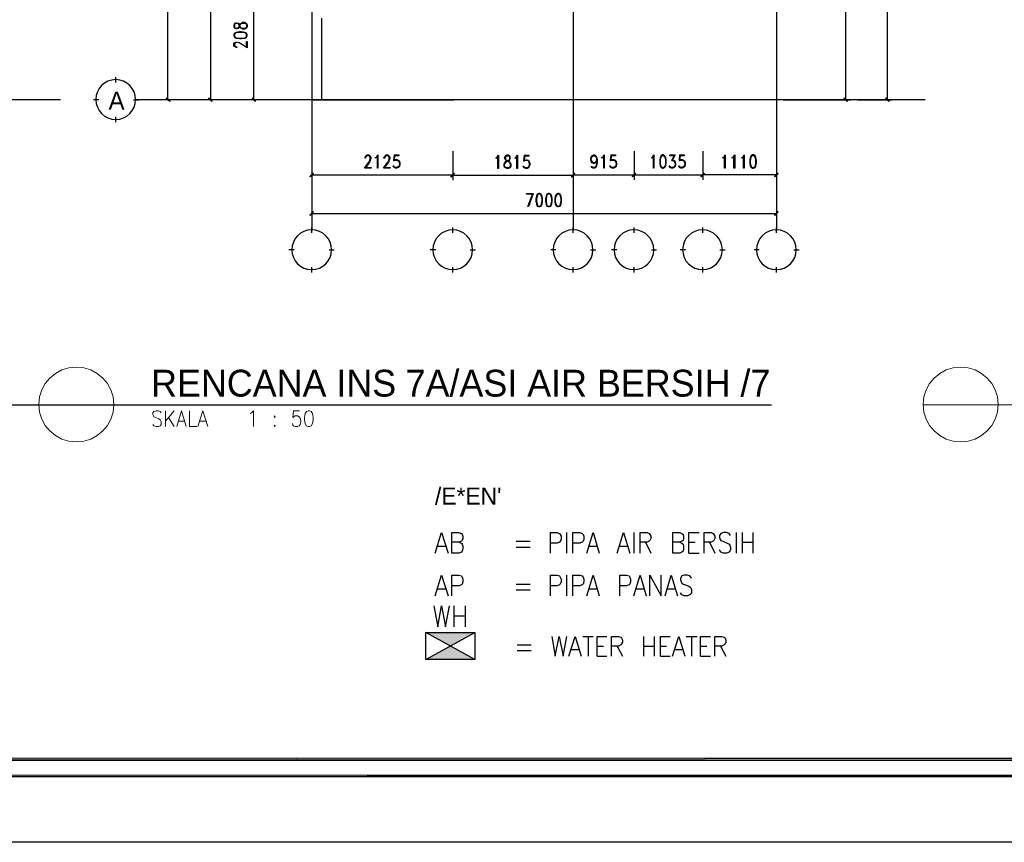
# Model space of a CAD drawing. Header units: millimetres. Extents: x 0 to 420, y 0 to 297.
# Tile 2 of 88: x 133 to 252, y 0 to 99. Entities that reach past the tile are written whole.
import ezdxf

# ---------------------------------------------------------------- set-up
doc = ezdxf.new("R2010")
doc.units = ezdxf.units.MM
for name, color, linetype in [('FILL_000000', 7, 'Continuous'), ('LINE_000000', 7, 'Continuous'), ('TEXT', 7, 'Continuous')]:
    doc.layers.add(name, color=color, linetype=linetype)

msp = doc.modelspace()

# ---------------------------------------------------------------- hatches: boundary and pattern name
at = {"layer": 'FILL_000000'}
h = msp.add_hatch(color=7, dxfattribs=at)
h.dxf.hatch_style = 1
h.paths.add_polyline_path([(151.13, 89.58), (151.09, 89.53), (151.55, 89.2), (151.13, 89.58)])
h = msp.add_hatch(color=7, dxfattribs=at)
h.dxf.hatch_style = 1
h.paths.add_polyline_path([(151.09, 89.53), (151.55, 89.2), (151.51, 89.15), (151.09, 89.53)])
h = msp.add_hatch(color=7, dxfattribs=at)
h.dxf.hatch_style = 1
h.paths.add_polyline_path([(156.21, 89.58), (156.17, 89.53), (156.63, 89.2), (156.21, 89.58)])
h = msp.add_hatch(color=7, dxfattribs=at)
h.dxf.hatch_style = 1
h.paths.add_polyline_path([(156.17, 89.53), (156.63, 89.2), (156.59, 89.15), (156.17, 89.53)])
h = msp.add_hatch(color=7, dxfattribs=at)
h.dxf.hatch_style = 1
h.paths.add_polyline_path([(161.46, 89.58), (161.42, 89.53), (161.84, 89.2), (161.46, 89.58)])
h = msp.add_hatch(color=7, dxfattribs=at)
h.dxf.hatch_style = 1
h.paths.add_polyline_path([(161.42, 89.53), (161.84, 89.2), (161.8, 89.15), (161.42, 89.53)])
h = msp.add_hatch(color=7, dxfattribs=at)
h.dxf.hatch_style = 1
h.paths.add_polyline_path([(232.66, 89.58), (232.62, 89.53), (233.09, 89.2), (232.66, 89.58)])
h = msp.add_hatch(color=7, dxfattribs=at)
h.dxf.hatch_style = 1
h.paths.add_polyline_path([(232.62, 89.53), (233.09, 89.2), (233.05, 89.15), (232.62, 89.53)])
h = msp.add_hatch(color=7, dxfattribs=at)
h.dxf.hatch_style = 1
h.paths.add_polyline_path([(237.7, 89.58), (237.66, 89.53), (238.08, 89.2), (237.7, 89.58)])
h = msp.add_hatch(color=7, dxfattribs=at)
h.dxf.hatch_style = 1
h.paths.add_polyline_path([(237.66, 89.53), (238.08, 89.2), (238.04, 89.15), (237.66, 89.53)])
h = msp.add_hatch(color=7, dxfattribs=at)
h.dxf.hatch_style = 1
h.paths.add_polyline_path([(168.78, 80.52), (168.4, 80.09), (168.36, 80.14), (168.78, 80.52)])
h = msp.add_hatch(color=7, dxfattribs=at)
h.dxf.hatch_style = 1
h.paths.add_polyline_path([(168.83, 80.48), (168.78, 80.52), (168.4, 80.09), (168.83, 80.48)])
h = msp.add_hatch(color=7, dxfattribs=at)
h.dxf.hatch_style = 1
h.paths.add_polyline_path([(185.34, 80.14), (185.38, 80.09), (185.76, 80.52), (185.34, 80.14)])
h = msp.add_hatch(color=7, dxfattribs=at)
h.dxf.hatch_style = 1
h.paths.add_polyline_path([(185.76, 80.52), (185.38, 80.05), (185.34, 80.09), (185.76, 80.52)])
h = msp.add_hatch(color=7, dxfattribs=at)
h.dxf.hatch_style = 1
h.paths.add_polyline_path([(185.38, 80.09), (185.76, 80.52), (185.8, 80.48), (185.38, 80.09)])
h = msp.add_hatch(color=7, dxfattribs=at)
h.dxf.hatch_style = 1
h.paths.add_polyline_path([(185.8, 80.48), (185.76, 80.52), (185.38, 80.05), (185.8, 80.48)])
h = msp.add_hatch(color=7, dxfattribs=at)
h.dxf.hatch_style = 1
h.paths.add_polyline_path([(200.24, 80.52), (199.9, 80.09), (199.86, 80.14), (200.24, 80.52)])
h = msp.add_hatch(color=7, dxfattribs=at)
h.dxf.hatch_style = 1
h.paths.add_polyline_path([(199.86, 80.09), (199.9, 80.05), (200.24, 80.52), (199.86, 80.09)])
h = msp.add_hatch(color=7, dxfattribs=at)
h.dxf.hatch_style = 1
h.paths.add_polyline_path([(200.28, 80.48), (200.24, 80.52), (199.9, 80.09), (200.28, 80.48)])
h = msp.add_hatch(color=7, dxfattribs=at)
h.dxf.hatch_style = 1
h.paths.add_polyline_path([(199.9, 80.05), (200.24, 80.52), (200.28, 80.48), (199.9, 80.05)])
h = msp.add_hatch(color=7, dxfattribs=at)
h.dxf.hatch_style = 1
h.paths.add_polyline_path([(207.18, 80.14), (207.22, 80.09), (207.56, 80.52), (207.18, 80.14)])
h = msp.add_hatch(color=7, dxfattribs=at)
h.dxf.hatch_style = 1
h.paths.add_polyline_path([(207.56, 80.52), (207.22, 80.09), (207.18, 80.14), (207.56, 80.52)])
h = msp.add_hatch(color=7, dxfattribs=at)
h.dxf.hatch_style = 1
h.paths.add_polyline_path([(207.22, 80.09), (207.56, 80.52), (207.6, 80.48), (207.22, 80.09)])
h = msp.add_hatch(color=7, dxfattribs=at)
h.dxf.hatch_style = 1
h.paths.add_polyline_path([(207.6, 80.48), (207.56, 80.52), (207.22, 80.09), (207.6, 80.48)])
h = msp.add_hatch(color=7, dxfattribs=at)
h.dxf.hatch_style = 1
h.paths.add_polyline_path([(215.43, 80.14), (215.48, 80.09), (215.82, 80.52), (215.43, 80.14)])
h = msp.add_hatch(color=7, dxfattribs=at)
h.dxf.hatch_style = 1
h.paths.add_polyline_path([(215.82, 80.52), (215.48, 80.09), (215.43, 80.14), (215.82, 80.52)])
h = msp.add_hatch(color=7, dxfattribs=at)
h.dxf.hatch_style = 1
h.paths.add_polyline_path([(215.48, 80.09), (215.82, 80.52), (215.86, 80.48), (215.48, 80.09)])
h = msp.add_hatch(color=7, dxfattribs=at)
h.dxf.hatch_style = 1
h.paths.add_polyline_path([(215.86, 80.48), (215.82, 80.52), (215.48, 80.09), (215.86, 80.48)])
h = msp.add_hatch(color=7, dxfattribs=at)
h.dxf.hatch_style = 1
h.paths.add_polyline_path([(224.28, 80.14), (224.32, 80.09), (224.71, 80.52), (224.28, 80.14)])
h = msp.add_hatch(color=7, dxfattribs=at)
h.dxf.hatch_style = 1
h.paths.add_polyline_path([(224.32, 80.09), (224.71, 80.52), (224.75, 80.48), (224.32, 80.09)])
h = msp.add_hatch(color=7, dxfattribs=at)
h.dxf.hatch_style = 1
h.paths.add_polyline_path([(168.78, 75.9), (168.4, 75.44), (168.36, 75.48), (168.78, 75.9)])
h = msp.add_hatch(color=7, dxfattribs=at)
h.dxf.hatch_style = 1
h.paths.add_polyline_path([(168.83, 75.86), (168.78, 75.9), (168.4, 75.44), (168.83, 75.86)])
h = msp.add_hatch(color=7, dxfattribs=at)
h.dxf.hatch_style = 1
h.paths.add_polyline_path([(224.28, 75.48), (224.32, 75.44), (224.71, 75.9), (224.28, 75.48)])
h = msp.add_hatch(color=7, dxfattribs=at)
h.dxf.hatch_style = 1
h.paths.add_polyline_path([(224.32, 75.44), (224.71, 75.9), (224.75, 75.86), (224.32, 75.44)])
h = msp.add_hatch(color=7, dxfattribs=at)
h.dxf.hatch_style = 1
h.paths.add_polyline_path([(182.33, 25.23), (185.29, 23.62), (188.21, 25.23), (182.33, 25.23)])
h = msp.add_hatch(color=7, dxfattribs=at)
h.dxf.hatch_style = 1
h.paths.add_polyline_path([(185.29, 23.62), (188.21, 25.23), (182.33, 25.23), (185.29, 23.62)])
h = msp.add_hatch(color=7, dxfattribs=at)
h.dxf.hatch_style = 1
h.paths.add_polyline_path([(182.33, 22.01), (185.29, 23.62), (188.21, 22.01), (182.33, 22.01)])
h = msp.add_hatch(color=7, dxfattribs=at)
h.dxf.hatch_style = 1
h.paths.add_polyline_path([(185.29, 23.62), (188.21, 22.01), (182.33, 22.01), (185.29, 23.62)])
h = msp.add_hatch(color=7, dxfattribs=at)
h.dxf.hatch_style = 1
h.paths.add_polyline_path([(19.64, 10.12), (19.43, 9.86), (363.18, 10.12), (19.64, 10.12)])
h = msp.add_hatch(color=7, dxfattribs=at)
h.dxf.hatch_style = 1
h.paths.add_polyline_path([(19.43, 9.86), (363.18, 10.12), (363.18, 9.86), (19.43, 9.86)])
h = msp.add_hatch(color=7, dxfattribs=at)
h.dxf.hatch_style = 1
h.paths.add_polyline_path([(17.65, 8.09), (17.4, 7.87), (412.07, 8.09), (17.65, 8.09)])
h = msp.add_hatch(color=7, dxfattribs=at)
h.dxf.hatch_style = 1
h.paths.add_polyline_path([(17.4, 7.87), (412.07, 8.09), (412.28, 7.87), (17.4, 7.87)])

# ---------------------------------------------------------------- linework, layer by layer
at = {"layer": 'LINE_000000', "lineweight": 25}
for p, q in [((168.61, 226.57), (168.61, 73.7)), ((224.54, 226.57), (224.54, 73.7)), ((200.07, 219.37), (200.07, 73.7)), ((151.3, 89.37), (151.3, 217.21)), ((232.88, 89.37), (232.88, 129.92)), ((237.87, 89.37), (237.87, 129.92)), ((156.42, 121.92), (156.42, 89.37)), ((161.63, 89.37), (161.63, 106)), ((160.74, 98.42), (160.57, 98.59)), ((168.61, 99.19), (168.61, 89.37)), ((160.57, 97.92), (160.74, 98.09)), ((145.03, 91.44), (145.03, 92.07)), ((138.35, 89.37), (27.69, 89.37)), ((142.96, 89.37), (142.32, 89.37)), ((147.15, 89.37), (147.79, 89.37)), ((242.44, 89.37), (147.45, 89.37)), ((155.02, 89.37), (150.71, 89.37)), ((160.23, 89.37), (155.79, 89.37)), ((167.81, 89.37), (161.04, 89.37)), ((169.8, 89.37), (185.76, 89.37)), ((225.34, 89.37), (233.47, 89.37)), ((234.27, 89.37), (238.46, 89.37)), ((145.03, 86.66), (145.03, 87.29)), ((168.61, 83.18), (168.61, 79.71)), ((185.59, 83.18), (185.59, 79.71)), ((185.59, 83.18), (185.59, 79.67)), ((200.07, 83.18), (200.07, 79.71)), ((200.07, 83.18), (200.07, 79.67)), ((207.39, 83.18), (207.39, 79.71)), ((207.39, 83.18), (207.39, 79.71)), ((215.65, 83.18), (215.65, 79.71)), ((215.65, 83.18), (215.65, 79.71)), ((224.54, 83.18), (224.54, 79.71)), ((178.52, 82.72), (178.43, 82.04)), ((194.18, 82.68), (194.1, 82)), ((204.6, 82.72), (204.51, 82.04)), ((212.3, 82.72), (211.88, 82.04)), ((212.85, 82.72), (212.81, 82.04)), ((178.6, 81.2), (178.43, 81.32)), ((191.81, 81.32), (191.98, 81.15)), ((192.32, 81.15), (192.49, 81.32)), ((194.27, 81.15), (194.1, 81.32)), ((204.68, 81.2), (204.51, 81.32)), ((211.84, 81.2), (211.67, 81.32)), ((212.98, 81.2), (212.81, 81.32)), ((168.61, 80.31), (185.59, 80.31)), ((200.07, 80.26), (185.59, 80.26)), ((200.07, 80.31), (207.39, 80.31)), ((207.39, 80.31), (215.65, 80.31)), ((224.54, 80.31), (215.65, 80.31)), ((168.61, 79.12), (168.61, 75.1)), ((224.54, 79.12), (224.54, 75.1)), ((168.61, 75.69), (224.54, 75.69)), ((168.61, 73.36), (168.61, 74)), ((185.59, 73.36), (185.59, 74)), ((200.07, 73.36), (200.07, 74)), ((207.39, 73.36), (207.39, 74)), ((215.65, 73.36), (215.65, 74)), ((224.54, 73.36), (224.54, 74)), ((166.5, 71.29), (165.86, 71.29)), ((170.69, 71.29), (171.32, 71.29)), ((183.52, 71.29), (182.84, 71.29)), ((187.66, 71.29), (188.3, 71.29)), ((197.99, 71.29), (197.36, 71.29)), ((202.14, 71.29), (202.78, 71.29)), ((205.32, 71.29), (204.68, 71.29)), ((209.47, 71.29), (210.1, 71.29)), ((213.57, 71.29), (212.94, 71.29)), ((217.72, 71.29), (218.36, 71.29)), ((222.46, 71.29), (221.83, 71.29)), ((226.61, 71.29), (227.25, 71.29)), ((168.61, 68.58), (168.61, 69.22)), ((185.59, 68.58), (185.59, 69.22)), ((200.07, 68.58), (200.07, 69.22)), ((207.39, 68.58), (207.39, 69.22)), ((215.65, 68.58), (215.65, 69.22)), ((224.54, 68.58), (224.54, 69.22)), ((36.45, 52.66), (223.94, 52.66)), ((199.26, 37.3), (199.26, 34.8)), ((207.35, 37.3), (207.35, 34.8)), ((219.67, 37.3), (219.67, 34.8)), ((220.39, 37.3), (220.39, 34.8)), ((221.7, 37.3), (221.7, 34.8)), ((183.77, 35.64), (184.7, 35.64)), ((193.21, 36.24), (194.9, 36.24)), ((201.97, 35.64), (202.95, 35.64)), ((205.66, 35.64), (206.59, 35.64)), ((208.75, 36.11), (209.42, 34.8)), ((214, 36.11), (214.76, 36.11)), ((216.45, 36.11), (217.13, 34.8)), ((220.39, 36.11), (221.7, 36.11)), ((193.21, 35.52), (194.9, 35.52)), ((214, 34.8), (215.22, 34.8)), ((199.26, 32.13), (199.26, 29.68)), ((193.21, 31.07), (194.9, 31.07)), ((183.77, 30.52), (184.7, 30.52)), ((193.21, 30.4), (194.9, 30.4)), ((201.97, 30.52), (202.95, 30.52)), ((207.65, 30.52), (208.58, 30.52)), ((211.37, 30.52), (212.3, 30.52)), ((185.72, 28.45), (185.72, 25.95)), ((187.07, 28.45), (187.07, 25.95)), ((185.72, 27.26), (187.07, 27.26)), ((182.33, 22.01), (188.21, 25.23)), ((193.34, 23.75), (194.99, 23.75)), ((201.21, 24.77), (202.48, 24.77)), ((201.85, 24.77), (201.85, 22.39)), ((208.53, 24.77), (208.53, 22.39)), ((209.8, 24.77), (209.8, 22.39)), ((213.66, 24.77), (214.97, 24.77)), ((214.29, 24.77), (214.29, 22.39)), ((193.34, 23.07), (194.99, 23.07)), ((199.86, 23.2), (200.74, 23.2)), ((202.95, 23.62), (203.71, 23.62)), ((205.36, 23.62), (205.99, 22.39)), ((208.53, 23.62), (209.8, 23.62)), ((210.57, 23.62), (211.29, 23.62)), ((212.3, 23.2), (213.19, 23.2)), ((215.39, 23.62), (216.15, 23.62)), ((217.81, 23.62), (218.44, 22.39)), ((202.95, 22.39), (204.13, 22.39)), ((210.57, 22.39), (211.75, 22.39)), ((215.39, 22.39), (216.58, 22.39))]:
    msp.add_line(p, q, dxfattribs=at)
at = {"layer": 'LINE_000000', "lineweight": 18}
for p, q in [((135.76, 52.66), (149.27, 52.66)), ((242.19, 52.66), (255.69, 52.66)), ((151, 51.94), (151, 50.04)), ((152.06, 51.94), (151, 50.67)), ((151.38, 51.14), (152.06, 50.04)), ((152.57, 50.67), (153.29, 50.67)), ((155.11, 50.67), (155.87, 50.67))]:
    msp.add_line(p, q, dxfattribs=at)
at = {"layer": 'LINE_000000', "lineweight": 25}
for points in [[(0.21, 0), (0.21, 296.93), (420.16, 296.93), (420.16, 0), (0.21, 0)], [(159.22, 98.13), (159.3, 97.96), (159.47, 97.92), (159.6, 97.92), (159.77, 97.96), (159.85, 98.04), (159.89, 98.13), (159.98, 98.38), (160.06, 98.51), (160.15, 98.55), (160.27, 98.59), (160.53, 98.59), (160.66, 98.55), (160.74, 98.38), (160.74, 98.13), (160.66, 97.96), (160.53, 97.92), (160.27, 97.92), (160.15, 97.96), (160.06, 98.04), (159.98, 98.13), (159.89, 98.38), (159.85, 98.51), (159.77, 98.55), (159.6, 98.59), (159.47, 98.59), (159.3, 98.55), (159.22, 98.38), (159.22, 98.13)], [(159.22, 97.07), (159.3, 96.9), (159.51, 96.77), (159.89, 96.73), (160.15, 96.73), (160.53, 96.77), (160.74, 96.9), (160.82, 97.07), (160.82, 97.2), (160.74, 97.37), (160.53, 97.45), (160.15, 97.54), (159.89, 97.54), (159.51, 97.45), (159.3, 97.37), (159.22, 97.2), (159.22, 97.07)], [(147.4, 89.39), (147.36, 89.87), (147.22, 90.32), (147, 90.72), (146.7, 91.08), (146.35, 91.37), (145.94, 91.59), (145.49, 91.73), (145.01, 91.78), (144.53, 91.73), (144.08, 91.59), (143.68, 91.37), (143.32, 91.08), (143.03, 90.72), (142.81, 90.32), (142.67, 89.87), (142.62, 89.39), (142.67, 88.9), (142.81, 88.46), (143.03, 88.05), (143.32, 87.7), (143.68, 87.4), (144.08, 87.18), (144.53, 87.04), (145.01, 86.99), (145.49, 87.04), (145.94, 87.18), (146.35, 87.4), (146.7, 87.7), (147, 88.05), (147.22, 88.46), (147.36, 88.9), (147.4, 89.39)], [(176.57, 81.11), (176.53, 81.11), (176.53, 82.55), (176.4, 82.42), (176.28, 82.34), (176.28, 82.42), (176.4, 82.47), (176.57, 82.72), (176.57, 81.11)], [(191.09, 81.07), (191.01, 81.07), (191.01, 82.51), (190.92, 82.38), (190.8, 82.3), (190.8, 82.38), (190.92, 82.47), (191.09, 82.68), (191.09, 81.07)], [(192.07, 82.68), (191.9, 82.59), (191.81, 82.47), (191.81, 82.3), (191.9, 82.13), (191.94, 82.08), (192.07, 82), (192.28, 81.92), (192.41, 81.83), (192.45, 81.75), (192.49, 81.62), (192.49, 81.36), (192.45, 81.24), (192.28, 81.15), (192.07, 81.15), (191.9, 81.24), (191.81, 81.36), (191.81, 81.62), (191.9, 81.75), (191.94, 81.83), (192.07, 81.92), (192.28, 82), (192.41, 82.08), (192.45, 82.13), (192.49, 82.3), (192.49, 82.47), (192.45, 82.59), (192.28, 82.68), (192.07, 82.68)], [(193.38, 81.07), (193.29, 81.07), (193.29, 82.51), (193.21, 82.38), (193.08, 82.3), (193.08, 82.38), (193.21, 82.47), (193.38, 82.68), (193.38, 81.07)], [(203.79, 81.11), (203.75, 81.11), (203.75, 82.55), (203.62, 82.42), (203.5, 82.34), (203.5, 82.42), (203.62, 82.47), (203.79, 82.72), (203.79, 81.11)], [(209.76, 81.11), (209.72, 81.11), (209.72, 82.55), (209.59, 82.42), (209.51, 82.34), (209.51, 82.42), (209.59, 82.47), (209.76, 82.72), (209.76, 81.11)], [(210.82, 82.72), (210.65, 82.63), (210.52, 82.42), (210.48, 82.04), (210.48, 81.79), (210.52, 81.41), (210.65, 81.2), (210.82, 81.11), (210.9, 81.11), (211.07, 81.2), (211.2, 81.41), (211.24, 81.79), (211.24, 82.04), (211.2, 82.42), (211.07, 82.63), (210.9, 82.72), (210.82, 82.72)], [(218.36, 81.11), (218.27, 81.11), (218.27, 82.55), (218.19, 82.42), (218.06, 82.34), (218.06, 82.42), (218.19, 82.47), (218.36, 82.72), (218.36, 81.11)], [(219.5, 81.11), (219.41, 81.11), (219.41, 82.55), (219.33, 82.42), (219.2, 82.34), (219.2, 82.42), (219.33, 82.47), (219.5, 82.72), (219.5, 81.11)], [(220.64, 81.11), (220.56, 81.11), (220.56, 82.55), (220.47, 82.42), (220.35, 82.34), (220.35, 82.42), (220.47, 82.47), (220.64, 82.72), (220.64, 81.11)], [(221.66, 82.72), (221.49, 82.63), (221.36, 82.42), (221.32, 82.04), (221.32, 81.79), (221.36, 81.41), (221.49, 81.2), (221.66, 81.11), (221.78, 81.11), (221.95, 81.2), (222.04, 81.41), (222.12, 81.79), (222.12, 82.04), (222.04, 82.42), (221.95, 82.63), (221.78, 82.72), (221.66, 82.72)], [(195.92, 78.06), (195.75, 77.98), (195.66, 77.77), (195.58, 77.39), (195.58, 77.17), (195.66, 76.79), (195.75, 76.54), (195.92, 76.5), (196.05, 76.5), (196.22, 76.54), (196.34, 76.79), (196.38, 77.17), (196.38, 77.39), (196.34, 77.77), (196.22, 77.98), (196.05, 78.06), (195.92, 78.06)], [(197.06, 78.06), (196.89, 77.98), (196.81, 77.77), (196.72, 77.39), (196.72, 77.17), (196.81, 76.79), (196.89, 76.54), (197.06, 76.5), (197.19, 76.5), (197.36, 76.54), (197.48, 76.79), (197.53, 77.17), (197.53, 77.39), (197.48, 77.77), (197.36, 77.98), (197.19, 78.06), (197.06, 78.06)], [(198.2, 78.06), (198.04, 77.98), (197.91, 77.77), (197.87, 77.39), (197.87, 77.17), (197.91, 76.79), (198.04, 76.54), (198.2, 76.5), (198.33, 76.5), (198.5, 76.54), (198.63, 76.79), (198.67, 77.17), (198.67, 77.39), (198.63, 77.77), (198.5, 77.98), (198.33, 78.06), (198.2, 78.06)], [(170.98, 71.31), (170.94, 71.79), (170.8, 72.24), (170.58, 72.65), (170.28, 73), (169.93, 73.29), (169.52, 73.51), (169.07, 73.65), (168.59, 73.7), (168.11, 73.65), (167.66, 73.51), (167.26, 73.29), (166.9, 73), (166.61, 72.65), (166.39, 72.24), (166.25, 71.79), (166.2, 71.31), (166.25, 70.83), (166.39, 70.38), (166.61, 69.97), (166.9, 69.62), (167.26, 69.33), (167.66, 69.11), (168.11, 68.97), (168.59, 68.92), (169.07, 68.97), (169.52, 69.11), (169.93, 69.33), (170.28, 69.62), (170.58, 69.97), (170.8, 70.38), (170.94, 70.83), (170.98, 71.31)], [(187.96, 71.31), (187.91, 71.79), (187.77, 72.24), (187.55, 72.65), (187.26, 73), (186.91, 73.29), (186.5, 73.51), (186.05, 73.65), (185.57, 73.7), (185.09, 73.65), (184.64, 73.51), (184.23, 73.29), (183.88, 73), (183.58, 72.65), (183.36, 72.24), (183.22, 71.79), (183.18, 71.31), (183.22, 70.83), (183.36, 70.38), (183.58, 69.97), (183.88, 69.62), (184.23, 69.33), (184.64, 69.11), (185.09, 68.97), (185.57, 68.92), (186.05, 68.97), (186.5, 69.11), (186.91, 69.33), (187.26, 69.62), (187.55, 69.97), (187.77, 70.38), (187.91, 70.83), (187.96, 71.31)], [(202.44, 71.31), (202.39, 71.79), (202.25, 72.24), (202.03, 72.65), (201.74, 73), (201.38, 73.29), (200.98, 73.51), (200.53, 73.65), (200.05, 73.7), (199.56, 73.65), (199.12, 73.51), (198.71, 73.29), (198.35, 73), (198.06, 72.65), (197.84, 72.24), (197.7, 71.79), (197.65, 71.31), (197.7, 70.83), (197.84, 70.38), (198.06, 69.97), (198.35, 69.62), (198.71, 69.33), (199.12, 69.11), (199.56, 68.97), (200.05, 68.92), (200.53, 68.97), (200.98, 69.11), (201.38, 69.33), (201.74, 69.62), (202.03, 69.97), (202.25, 70.38), (202.39, 70.83), (202.44, 71.31)], [(209.76, 71.31), (209.71, 71.79), (209.57, 72.24), (209.35, 72.65), (209.06, 73), (208.71, 73.29), (208.3, 73.51), (207.85, 73.65), (207.37, 73.7), (206.89, 73.65), (206.44, 73.51), (206.03, 73.29), (205.68, 73), (205.39, 72.65), (205.17, 72.24), (205.03, 71.79), (204.98, 71.31), (205.03, 70.83), (205.17, 70.38), (205.39, 69.97), (205.68, 69.62), (206.03, 69.33), (206.44, 69.11), (206.89, 68.97), (207.37, 68.92), (207.85, 68.97), (208.3, 69.11), (208.71, 69.33), (209.06, 69.62), (209.35, 69.97), (209.57, 70.38), (209.71, 70.83), (209.76, 71.31)], [(218.02, 71.31), (217.97, 71.79), (217.83, 72.24), (217.61, 72.65), (217.32, 73), (216.96, 73.29), (216.56, 73.51), (216.11, 73.65), (215.62, 73.7), (215.14, 73.65), (214.69, 73.51), (214.29, 73.29), (213.93, 73), (213.64, 72.65), (213.42, 72.24), (213.28, 71.79), (213.23, 71.31), (213.28, 70.83), (213.42, 70.38), (213.64, 69.97), (213.93, 69.62), (214.29, 69.33), (214.69, 69.11), (215.14, 68.97), (215.62, 68.92), (216.11, 68.97), (216.56, 69.11), (216.96, 69.33), (217.32, 69.62), (217.61, 69.97), (217.83, 70.38), (217.97, 70.83), (218.02, 71.31)], [(226.91, 71.31), (226.86, 71.79), (226.72, 72.24), (226.5, 72.65), (226.21, 73), (225.85, 73.29), (225.45, 73.51), (225, 73.65), (224.51, 73.7), (224.03, 73.65), (223.58, 73.51), (223.18, 73.29), (222.82, 73), (222.53, 72.65), (222.31, 72.24), (222.17, 71.79), (222.12, 71.31), (222.17, 70.83), (222.31, 70.38), (222.53, 69.97), (222.82, 69.62), (223.18, 69.33), (223.58, 69.11), (224.03, 68.97), (224.51, 68.92), (225, 68.97), (225.45, 69.11), (225.85, 69.33), (226.21, 69.62), (226.5, 69.97), (226.72, 70.38), (226.86, 70.83), (226.91, 71.31)]]:
    msp.add_lwpolyline(points, close=True, dxfattribs=at)
for points in [[(159.3, 98.04), (159.47, 97.96), (159.6, 97.96), (159.77, 98.04), (159.85, 98.13), (159.89, 98.38), (159.98, 98.51), (160.15, 98.59), (160.27, 98.68), (160.53, 98.68), (160.66, 98.59), (160.74, 98.55), (160.82, 98.38), (160.82, 98.13), (160.74, 97.96), (160.66, 97.92), (160.53, 97.87), (160.27, 97.87), (160.15, 97.92), (159.98, 98.04), (159.89, 98.13), (159.85, 98.38), (159.77, 98.51), (159.6, 98.55), (159.47, 98.55), (159.3, 98.51)], [(159.38, 98.55), (159.3, 98.38), (159.3, 98.13), (159.38, 97.96)], [(168.61, 89.37), (169.8, 89.37), (169.8, 99.19)], [(160.74, 97.28), (160.53, 97.41), (160.15, 97.45), (159.89, 97.45), (159.51, 97.41), (159.3, 97.28)], [(159.38, 97.37), (159.3, 97.2), (159.3, 97.07), (159.38, 96.9)], [(160.66, 96.9), (160.74, 97.07), (160.74, 97.2), (160.66, 97.37)], [(160.74, 95.63), (160.74, 96.39), (160.82, 96.39), (160.82, 95.59), (160.06, 96.1), (159.85, 96.22), (159.68, 96.27), (159.51, 96.27), (159.38, 96.22), (159.3, 96.1), (159.3, 95.88), (159.38, 95.76), (159.51, 95.72), (159.6, 95.72), (159.6, 95.63), (159.51, 95.63), (159.38, 95.72), (159.3, 95.76), (159.22, 95.88), (159.22, 96.1), (159.3, 96.22), (159.38, 96.27), (159.51, 96.31), (159.68, 96.31), (159.85, 96.27), (160.06, 96.14), (160.82, 95.63)], [(159.3, 96.94), (159.51, 96.82), (159.89, 96.77), (160.15, 96.77), (160.53, 96.82), (160.74, 96.94)], [(175.05, 81.2), (175.77, 81.2), (175.77, 81.11), (174.96, 81.11), (175.47, 81.87), (175.6, 82.08), (175.64, 82.25), (175.64, 82.42), (175.6, 82.55), (175.47, 82.63), (175.26, 82.63), (175.13, 82.55), (175.09, 82.42), (175.09, 82.34), (175.05, 82.34), (175.05, 82.42), (175.09, 82.55), (175.13, 82.63), (175.26, 82.72), (175.47, 82.72), (175.6, 82.63), (175.64, 82.55), (175.73, 82.42), (175.73, 82.25), (175.64, 82.08), (175.56, 81.87), (175.05, 81.11)], [(177.29, 81.2), (178.05, 81.2), (178.05, 81.11), (177.25, 81.11), (177.76, 81.87), (177.88, 82.08), (177.93, 82.25), (177.93, 82.42), (177.88, 82.55), (177.76, 82.63), (177.55, 82.63), (177.42, 82.55), (177.38, 82.42), (177.38, 82.34), (177.29, 82.34), (177.29, 82.42), (177.38, 82.55), (177.42, 82.63), (177.55, 82.72), (177.76, 82.72), (177.88, 82.63), (177.93, 82.55), (178.01, 82.42), (178.01, 82.25), (177.93, 82.08), (177.84, 81.87), (177.29, 81.11)], [(178.52, 82.72), (179.07, 82.72), (179.07, 82.63), (178.56, 82.63), (178.52, 82.08), (178.69, 82.17), (178.86, 82.17), (179.03, 82.08), (179.15, 81.96), (179.2, 81.7), (179.2, 81.58), (179.15, 81.32), (179.03, 81.2), (178.86, 81.11), (178.69, 81.11), (178.52, 81.2), (178.43, 81.28), (178.39, 81.41), (178.43, 81.41)], [(178.43, 82.04), (178.52, 82.04), (178.6, 82.08), (178.86, 82.08), (179.03, 82.04), (179.15, 81.79)], [(178.9, 82.08), (179.07, 81.96), (179.15, 81.7), (179.15, 81.58), (179.07, 81.32), (178.9, 81.2)], [(191.94, 82.59), (191.9, 82.47), (191.9, 82.3), (191.94, 82.13), (192.07, 82.08), (192.28, 82), (192.41, 81.92), (192.49, 81.75), (192.57, 81.62), (192.57, 81.36), (192.49, 81.24), (192.45, 81.15), (192.28, 81.07), (192.07, 81.07), (191.9, 81.15), (191.81, 81.24), (191.77, 81.36), (191.77, 81.62), (191.81, 81.75), (191.94, 81.92), (192.07, 82), (192.28, 82.08), (192.41, 82.13), (192.45, 82.3), (192.45, 82.47), (192.41, 82.59)], [(192.45, 82.51), (192.28, 82.59), (192.07, 82.59), (191.9, 82.51)], [(194.18, 82.68), (194.73, 82.68), (194.73, 82.59), (194.23, 82.59), (194.18, 82.08), (194.35, 82.13), (194.52, 82.13), (194.69, 82.08), (194.78, 81.92), (194.86, 81.7), (194.86, 81.53), (194.78, 81.32), (194.69, 81.15), (194.52, 81.07), (194.35, 81.07), (194.18, 81.15), (194.1, 81.24), (194.06, 81.36), (194.1, 81.36)], [(194.1, 82), (194.18, 82), (194.27, 82.08), (194.52, 82.08), (194.69, 82), (194.78, 81.75)], [(194.56, 82.08), (194.73, 81.92), (194.78, 81.7), (194.78, 81.53), (194.73, 81.32), (194.56, 81.15)], [(202.86, 81.96), (202.78, 81.79), (202.61, 81.7), (202.52, 81.7), (202.35, 81.79), (202.23, 81.96), (202.18, 82.17), (202.18, 82.25), (202.23, 82.47), (202.35, 82.63), (202.52, 82.72), (202.61, 82.72), (202.78, 82.63), (202.86, 82.47), (202.95, 82.17), (202.95, 81.79), (202.86, 81.41), (202.78, 81.2), (202.61, 81.11), (202.48, 81.11), (202.31, 81.2), (202.23, 81.32), (202.31, 81.32), (202.35, 81.2)], [(202.48, 81.79), (202.31, 81.96), (202.23, 82.17), (202.23, 82.25), (202.31, 82.47), (202.48, 82.63)], [(202.23, 82.34), (202.35, 82.55), (202.52, 82.63), (202.61, 82.63), (202.78, 82.55), (202.86, 82.34)], [(202.86, 82.08), (202.78, 81.87), (202.61, 81.79), (202.52, 81.79), (202.35, 81.87), (202.23, 82.08)], [(202.65, 82.63), (202.82, 82.47), (202.86, 82.17), (202.86, 81.79), (202.82, 81.41), (202.69, 81.2)], [(202.86, 82.17), (202.82, 81.96), (202.65, 81.79)], [(204.6, 82.72), (205.15, 82.72), (205.15, 82.63), (204.64, 82.63), (204.6, 82.08), (204.77, 82.17), (204.94, 82.17), (205.11, 82.08), (205.23, 81.96), (205.27, 81.7), (205.27, 81.58), (205.23, 81.32), (205.11, 81.2), (204.94, 81.11), (204.77, 81.11), (204.6, 81.2), (204.51, 81.28), (204.47, 81.41), (204.51, 81.41)], [(204.51, 82.04), (204.6, 82.04), (204.68, 82.08), (204.94, 82.08), (205.11, 82.04), (205.23, 81.79)], [(204.98, 82.08), (205.15, 81.96), (205.23, 81.7), (205.23, 81.58), (205.15, 81.32), (204.98, 81.2)], [(210.69, 82.63), (210.57, 82.42), (210.52, 82.04), (210.52, 81.79), (210.57, 81.41), (210.69, 81.2)], [(211.07, 82.55), (210.9, 82.63), (210.82, 82.63), (210.65, 82.55)], [(211.03, 81.2), (211.16, 81.41), (211.2, 81.79), (211.2, 82.04), (211.16, 82.42), (211.03, 82.63)], [(211.96, 82.08), (212.05, 82.08), (212.22, 82.04), (212.34, 81.87), (212.39, 81.66), (212.39, 81.58), (212.34, 81.32), (212.22, 81.2), (212.05, 81.11), (211.88, 81.11), (211.71, 81.2), (211.67, 81.28), (211.62, 81.41), (211.67, 81.41)], [(212.3, 82.63), (211.71, 82.63), (211.71, 82.72), (212.34, 82.72), (211.96, 82.04)], [(211.88, 82.04), (212.05, 82.04), (212.22, 81.96), (212.34, 81.7)], [(212.13, 82.04), (212.3, 81.87), (212.34, 81.66), (212.34, 81.58), (212.3, 81.32), (212.13, 81.2)], [(212.85, 82.72), (213.44, 82.72), (213.44, 82.63), (212.94, 82.63), (212.85, 82.08), (213.02, 82.17), (213.19, 82.17), (213.36, 82.08), (213.49, 81.96), (213.53, 81.7), (213.53, 81.58), (213.49, 81.32), (213.36, 81.2), (213.19, 81.11), (213.02, 81.11), (212.85, 81.2), (212.81, 81.28), (212.77, 81.41), (212.81, 81.41)], [(212.81, 82.04), (212.85, 82.04), (212.98, 82.08), (213.19, 82.08), (213.36, 82.04), (213.49, 81.79)], [(213.28, 82.08), (213.44, 81.96), (213.49, 81.7), (213.49, 81.58), (213.44, 81.32), (213.28, 81.2)], [(221.53, 82.63), (221.45, 82.42), (221.36, 82.04), (221.36, 81.79), (221.45, 81.41), (221.53, 81.2)], [(221.95, 82.55), (221.78, 82.63), (221.66, 82.63), (221.49, 82.55)], [(221.87, 81.2), (222, 81.41), (222.04, 81.79), (222.04, 82.04), (222, 82.42), (221.87, 82.63)], [(179.15, 81.49), (179.03, 81.28), (178.86, 81.2), (178.69, 81.2), (178.52, 81.28), (178.43, 81.41)], [(194.78, 81.45), (194.69, 81.24), (194.52, 81.15), (194.35, 81.15), (194.18, 81.24), (194.1, 81.36)], [(202.78, 81.28), (202.61, 81.2), (202.48, 81.2), (202.31, 81.28)], [(205.23, 81.49), (205.11, 81.28), (204.94, 81.2), (204.77, 81.2), (204.6, 81.28), (204.51, 81.41)], [(210.65, 81.28), (210.82, 81.2), (210.9, 81.2), (211.07, 81.28)], [(212.34, 81.49), (212.22, 81.28), (212.05, 81.2), (211.88, 81.2), (211.71, 81.28), (211.67, 81.41)], [(213.49, 81.49), (213.36, 81.28), (213.19, 81.2), (213.02, 81.2), (212.85, 81.28), (212.81, 81.41)], [(221.49, 81.28), (221.66, 81.2), (221.78, 81.2), (221.95, 81.28)], [(195.2, 77.98), (194.44, 77.98), (194.44, 78.06), (195.24, 78.06), (194.69, 76.5), (194.61, 76.5), (195.2, 78.06)], [(195.83, 77.98), (195.71, 77.77), (195.66, 77.39), (195.66, 77.17), (195.71, 76.79), (195.83, 76.54)], [(196.22, 77.94), (196.05, 77.98), (195.92, 77.98), (195.75, 77.94)], [(196.17, 76.54), (196.26, 76.79), (196.34, 77.17), (196.34, 77.39), (196.26, 77.77), (196.17, 77.98)], [(196.98, 77.98), (196.85, 77.77), (196.81, 77.39), (196.81, 77.17), (196.85, 76.79), (196.98, 76.54)], [(197.36, 77.94), (197.19, 77.98), (197.06, 77.98), (196.89, 77.94)], [(197.32, 76.54), (197.4, 76.79), (197.48, 77.17), (197.48, 77.39), (197.4, 77.77), (197.32, 77.98)], [(198.12, 77.98), (197.99, 77.77), (197.91, 77.39), (197.91, 77.17), (197.99, 76.79), (198.12, 76.54)], [(198.5, 77.94), (198.33, 77.98), (198.2, 77.98), (198.04, 77.94)], [(198.46, 76.54), (198.54, 76.79), (198.63, 77.17), (198.63, 77.39), (198.54, 77.77), (198.46, 77.98)], [(195.75, 76.62), (195.92, 76.54), (196.05, 76.54), (196.22, 76.62)], [(196.89, 76.62), (197.06, 76.54), (197.19, 76.54), (197.36, 76.62)], [(198.04, 76.62), (198.2, 76.54), (198.33, 76.54), (198.5, 76.62)], [(183.47, 34.8), (184.23, 37.3), (185, 34.8)], [(186.31, 36.11), (186.61, 35.98), (186.69, 35.86), (186.77, 35.64), (186.77, 35.31), (186.69, 35.05), (186.61, 34.92), (186.31, 34.8), (185.46, 34.8), (185.46, 37.3), (186.31, 37.3), (186.61, 37.17), (186.69, 37.04), (186.77, 36.83), (186.77, 36.58), (186.69, 36.32), (186.61, 36.24), (186.31, 36.11), (185.46, 36.11)], [(197.32, 34.8), (197.32, 37.3), (198.12, 37.3), (198.42, 37.17), (198.5, 37.04), (198.63, 36.83), (198.63, 36.45), (198.5, 36.24), (198.42, 36.11), (198.12, 35.98), (197.32, 35.98)], [(200.02, 34.8), (200.02, 37.3), (200.87, 37.3), (201.13, 37.17), (201.25, 37.04), (201.34, 36.83), (201.34, 36.45), (201.25, 36.24), (201.13, 36.11), (200.87, 35.98), (200.02, 35.98)], [(201.72, 34.8), (202.48, 37.3), (203.2, 34.8)], [(205.36, 34.8), (206.12, 37.3), (206.88, 34.8)], [(208.11, 34.8), (208.11, 37.3), (208.96, 37.3), (209.21, 37.17), (209.3, 37.04), (209.42, 36.83), (209.42, 36.58), (209.3, 36.32), (209.21, 36.24), (208.96, 36.11), (208.11, 36.11)], [(212.89, 36.11), (213.15, 35.98), (213.28, 35.86), (213.36, 35.64), (213.36, 35.31), (213.28, 35.05), (213.15, 34.92), (212.89, 34.8), (212.05, 34.8), (212.05, 37.3), (212.89, 37.3), (213.15, 37.17), (213.28, 37.04), (213.36, 36.83), (213.36, 36.58), (213.28, 36.32), (213.15, 36.24), (212.89, 36.11), (212.05, 36.11)], [(214, 34.8), (214, 37.3), (215.22, 37.3)], [(215.82, 34.8), (215.82, 37.3), (216.66, 37.3), (216.92, 37.17), (217, 37.04), (217.13, 36.83), (217.13, 36.58), (217, 36.32), (216.92, 36.24), (216.66, 36.11), (215.82, 36.11)], [(218.99, 36.91), (218.82, 37.17), (218.52, 37.3), (218.14, 37.3), (217.85, 37.17), (217.68, 36.91), (217.68, 36.7), (217.76, 36.45), (217.85, 36.32), (218.06, 36.24), (218.61, 35.98), (218.82, 35.86), (218.91, 35.77), (218.99, 35.52), (218.99, 35.18), (218.82, 34.92), (218.52, 34.8), (218.14, 34.8), (217.85, 34.92), (217.68, 35.18)], [(183.47, 29.68), (184.23, 32.13), (185, 29.68)], [(185.46, 29.68), (185.46, 32.13), (186.31, 32.13), (186.61, 32.05), (186.69, 31.92), (186.77, 31.67), (186.77, 31.33), (186.69, 31.07), (186.61, 30.99), (186.31, 30.86), (185.46, 30.86)], [(197.32, 29.68), (197.32, 32.13), (198.12, 32.13), (198.42, 32.05), (198.5, 31.92), (198.63, 31.67), (198.63, 31.33), (198.5, 31.07), (198.42, 30.99), (198.12, 30.86), (197.32, 30.86)], [(200.02, 29.68), (200.02, 32.13), (200.87, 32.13), (201.13, 32.05), (201.25, 31.92), (201.34, 31.67), (201.34, 31.33), (201.25, 31.07), (201.13, 30.99), (200.87, 30.86), (200.02, 30.86)], [(201.72, 29.68), (202.48, 32.13), (203.2, 29.68)], [(205.66, 29.68), (205.66, 32.13), (206.5, 32.13), (206.8, 32.05), (206.88, 31.92), (206.97, 31.67), (206.97, 31.33), (206.88, 31.07), (206.8, 30.99), (206.5, 30.86), (205.66, 30.86)], [(207.35, 29.68), (208.11, 32.13), (208.83, 29.68)], [(209.3, 29.68), (209.3, 32.13), (210.65, 29.68), (210.65, 32.13)], [(211.12, 29.68), (211.84, 32.13), (212.6, 29.68)], [(214.29, 31.79), (214.12, 32.05), (213.83, 32.13), (213.44, 32.13), (213.15, 32.05), (212.98, 31.79), (212.98, 31.58), (213.06, 31.33), (213.15, 31.2), (213.36, 31.07), (213.91, 30.86), (214.12, 30.73), (214.21, 30.61), (214.29, 30.4), (214.29, 30.01), (214.12, 29.8), (213.83, 29.68), (213.44, 29.68), (213.15, 29.8), (212.98, 30.01)], [(183.3, 28.45), (183.77, 25.95), (184.23, 28.45), (184.7, 25.95), (185.17, 28.45)], [(188.21, 22.01), (182.33, 25.23), (188.21, 25.23), (188.21, 22.01), (182.33, 22.01), (182.33, 25.23)], [(197.48, 24.77), (197.91, 22.39), (198.37, 24.77), (198.84, 22.39), (199.31, 24.77)], [(199.56, 22.39), (200.32, 24.77), (201.04, 22.39)], [(202.95, 22.39), (202.95, 24.77), (204.13, 24.77)], [(204.68, 22.39), (204.68, 24.77), (205.53, 24.77), (205.78, 24.68), (205.87, 24.55), (205.99, 24.34), (205.99, 24.09), (205.87, 23.88), (205.78, 23.75), (205.53, 23.62), (204.68, 23.62)], [(210.57, 22.39), (210.57, 24.77), (211.75, 24.77)], [(212.01, 22.39), (212.77, 24.77), (213.49, 22.39)], [(215.39, 22.39), (215.39, 24.77), (216.58, 24.77)], [(217.13, 22.39), (217.13, 24.77), (217.97, 24.77), (218.23, 24.68), (218.36, 24.55), (218.44, 24.34), (218.44, 24.09), (218.36, 23.88), (218.23, 23.75), (217.97, 23.62), (217.13, 23.62)]]:
    msp.add_lwpolyline(points, dxfattribs=at)
at = {"layer": 'LINE_000000', "lineweight": 0}
for points in [[(151.13, 89.58), (151.09, 89.53), (151.55, 89.2), (151.13, 89.58)], [(151.09, 89.53), (151.55, 89.2), (151.51, 89.15), (151.09, 89.53)], [(156.21, 89.58), (156.17, 89.53), (156.63, 89.2), (156.21, 89.58)], [(156.17, 89.53), (156.63, 89.2), (156.59, 89.15), (156.17, 89.53)], [(161.46, 89.58), (161.42, 89.53), (161.84, 89.2), (161.46, 89.58)], [(161.42, 89.53), (161.84, 89.2), (161.8, 89.15), (161.42, 89.53)], [(232.66, 89.58), (232.62, 89.53), (233.09, 89.2), (232.66, 89.58)], [(232.62, 89.53), (233.09, 89.2), (233.05, 89.15), (232.62, 89.53)], [(237.7, 89.58), (237.66, 89.53), (238.08, 89.2), (237.7, 89.58)], [(237.66, 89.53), (238.08, 89.2), (238.04, 89.15), (237.66, 89.53)], [(168.78, 80.52), (168.4, 80.09), (168.36, 80.14), (168.78, 80.52)], [(168.83, 80.48), (168.78, 80.52), (168.4, 80.09), (168.83, 80.48)], [(185.34, 80.14), (185.38, 80.09), (185.76, 80.52), (185.34, 80.14)], [(185.76, 80.52), (185.38, 80.05), (185.34, 80.09), (185.76, 80.52)], [(185.38, 80.09), (185.76, 80.52), (185.8, 80.48), (185.38, 80.09)], [(185.8, 80.48), (185.76, 80.52), (185.38, 80.05), (185.8, 80.48)], [(200.24, 80.52), (199.9, 80.09), (199.86, 80.14), (200.24, 80.52)], [(199.86, 80.09), (199.9, 80.05), (200.24, 80.52), (199.86, 80.09)], [(200.28, 80.48), (200.24, 80.52), (199.9, 80.09), (200.28, 80.48)], [(199.9, 80.05), (200.24, 80.52), (200.28, 80.48), (199.9, 80.05)], [(207.18, 80.14), (207.22, 80.09), (207.56, 80.52), (207.18, 80.14)], [(207.56, 80.52), (207.22, 80.09), (207.18, 80.14), (207.56, 80.52)], [(207.22, 80.09), (207.56, 80.52), (207.6, 80.48), (207.22, 80.09)], [(207.6, 80.48), (207.56, 80.52), (207.22, 80.09), (207.6, 80.48)], [(215.43, 80.14), (215.48, 80.09), (215.82, 80.52), (215.43, 80.14)], [(215.82, 80.52), (215.48, 80.09), (215.43, 80.14), (215.82, 80.52)], [(215.48, 80.09), (215.82, 80.52), (215.86, 80.48), (215.48, 80.09)], [(215.86, 80.48), (215.82, 80.52), (215.48, 80.09), (215.86, 80.48)], [(224.28, 80.14), (224.32, 80.09), (224.71, 80.52), (224.28, 80.14)], [(224.32, 80.09), (224.71, 80.52), (224.75, 80.48), (224.32, 80.09)], [(168.78, 75.9), (168.4, 75.44), (168.36, 75.48), (168.78, 75.9)], [(168.83, 75.86), (168.78, 75.9), (168.4, 75.44), (168.83, 75.86)], [(224.28, 75.48), (224.32, 75.44), (224.71, 75.9), (224.28, 75.48)], [(224.32, 75.44), (224.71, 75.9), (224.75, 75.86), (224.32, 75.44)], [(182.33, 25.23), (185.29, 23.62), (188.21, 25.23), (182.33, 25.23)], [(185.29, 23.62), (188.21, 25.23), (182.33, 25.23), (185.29, 23.62)], [(182.33, 22.01), (185.29, 23.62), (188.21, 22.01), (182.33, 22.01)], [(185.29, 23.62), (188.21, 22.01), (182.33, 22.01), (185.29, 23.62)], [(19.64, 10.12), (19.43, 9.86), (363.18, 10.12), (19.64, 10.12)], [(19.43, 9.86), (363.18, 10.12), (363.18, 9.86), (19.43, 9.86)], [(17.65, 8.09), (17.4, 7.87), (412.07, 8.09), (17.65, 8.09)], [(17.4, 7.87), (412.07, 8.09), (412.28, 7.87), (17.4, 7.87)]]:
    msp.add_lwpolyline(points, close=True, dxfattribs=at)
at = {"layer": 'LINE_000000', "lineweight": 18}
for points in [[(144.78, 52.68), (144.69, 53.59), (144.43, 54.44), (144.01, 55.2), (143.46, 55.87), (142.79, 56.42), (142.03, 56.84), (141.18, 57.1), (140.27, 57.19), (139.36, 57.1), (138.52, 56.84), (137.75, 56.42), (137.08, 55.87), (136.53, 55.2), (136.12, 54.44), (135.85, 53.59), (135.76, 52.68), (135.85, 51.78), (136.12, 50.93), (136.53, 50.16), (137.08, 49.5), (137.75, 48.95), (138.52, 48.53), (139.36, 48.27), (140.27, 48.18), (141.18, 48.27), (142.03, 48.53), (142.79, 48.95), (143.46, 49.5), (144.01, 50.16), (144.43, 50.93), (144.69, 51.78), (144.78, 52.68)], [(251.21, 52.68), (251.11, 53.59), (250.85, 54.44), (250.44, 55.2), (249.89, 55.87), (249.22, 56.42), (248.45, 56.84), (247.61, 57.1), (246.7, 57.19), (245.79, 57.1), (244.94, 56.84), (244.18, 56.42), (243.51, 55.87), (242.96, 55.2), (242.54, 54.44), (242.28, 53.59), (242.19, 52.68), (242.28, 51.78), (242.54, 50.93), (242.96, 50.16), (243.51, 49.5), (244.18, 48.95), (244.94, 48.53), (245.79, 48.27), (246.7, 48.18), (247.61, 48.27), (248.45, 48.53), (249.22, 48.95), (249.89, 49.5), (250.44, 50.16), (250.85, 50.93), (251.11, 51.78), (251.21, 52.68)], [(164.13, 51.31), (164.21, 51.22), (164.13, 51.14), (164.08, 51.22), (164.13, 51.31)], [(168.19, 51.94), (167.98, 51.86), (167.81, 51.6), (167.72, 51.14), (167.72, 50.84), (167.81, 50.42), (167.98, 50.12), (168.19, 50.04), (168.32, 50.04), (168.53, 50.12), (168.7, 50.42), (168.78, 50.84), (168.78, 51.14), (168.7, 51.6), (168.53, 51.86), (168.32, 51.94), (168.19, 51.94)], [(164.13, 50.21), (164.21, 50.12), (164.13, 50.04), (164.08, 50.12), (164.13, 50.21)]]:
    msp.add_lwpolyline(points, close=True, dxfattribs=at)
for points in [[(150.5, 51.69), (150.37, 51.86), (150.16, 51.94), (149.86, 51.94), (149.61, 51.86), (149.48, 51.69), (149.48, 51.48), (149.56, 51.31), (149.61, 51.22), (149.78, 51.14), (150.2, 50.97), (150.37, 50.84), (150.41, 50.76), (150.5, 50.59), (150.5, 50.29), (150.37, 50.12), (150.16, 50.04), (149.86, 50.04), (149.61, 50.12), (149.48, 50.29)], [(152.36, 50.04), (152.91, 51.94), (153.5, 50.04)], [(153.88, 51.94), (153.88, 50.04), (154.77, 50.04)], [(154.9, 50.04), (155.49, 51.94), (156.08, 50.04)], [(161.21, 51.6), (161.37, 51.69), (161.59, 51.94), (161.59, 50.04)], [(167.13, 51.94), (166.41, 51.94), (166.33, 51.14), (166.41, 51.22), (166.62, 51.31), (166.88, 51.31), (167.09, 51.22), (167.22, 51.05), (167.3, 50.76), (167.3, 50.59), (167.22, 50.29), (167.09, 50.12), (166.88, 50.04), (166.62, 50.04), (166.41, 50.12), (166.33, 50.21), (166.29, 50.42)]]:
    msp.add_lwpolyline(points, dxfattribs=at)

# ---------------------------------------------------------------- texts
at = {"layer": 'TEXT'}
for s, height, p in [('A', 2.16, (144.15, 88.18)), ('RENCANA INS', 3.2271, (149.27, 53.64)), ('7A/ASI AIR BERSIH /7 ', 3.2271, (179.9, 53.64)), ("/E*EN' ", 2.053, (183.43, 40.64))]:
    msp.add_text(s, height=height, dxfattribs=at).set_placement(p)

doc.saveas('drawing.dxf')
